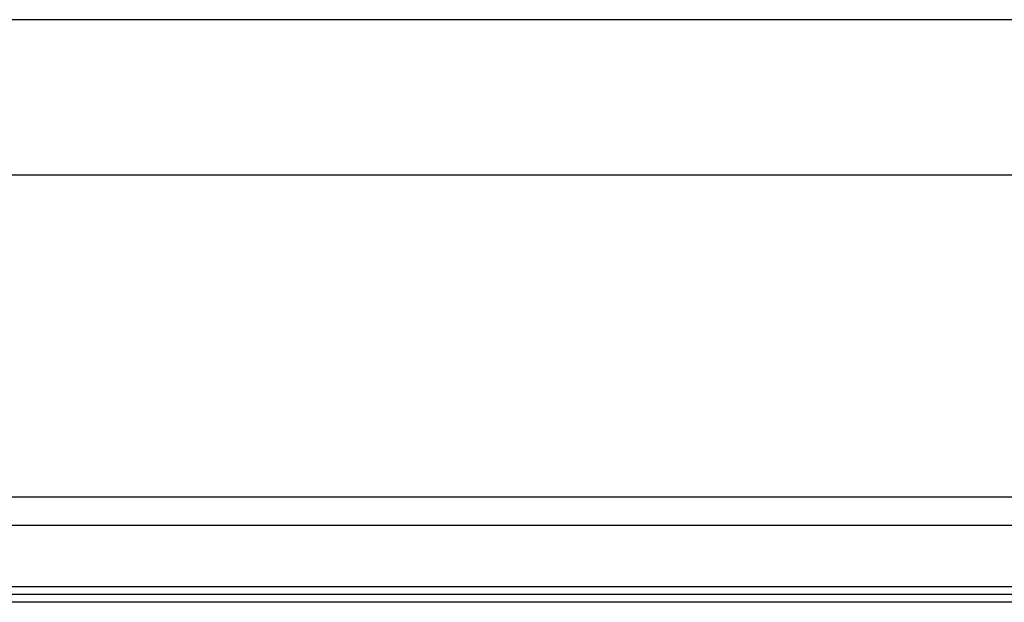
# Model space of a CAD drawing. Header units: millimetres. Extents: x 0 to 420, y 0 to 297.
# Tile 59 of 64: x 295 to 310, y 245 to 254. Entities that reach past the tile are written whole.
import ezdxf

# ---------------------------------------------------------------- set-up
doc = ezdxf.new("R2010")
doc.units = ezdxf.units.MM

msp = doc.modelspace()

# ---------------------------------------------------------------- linework, layer by layer
at = {"color": 7, "linetype": 'Continuous', "lineweight": 25}
for p, q in [((328.00485, 253.94533), (283.55542, 253.94533)), ((328.00485, 251.48737), (283.55542, 251.48737)), ((328.00485, 246.39589), (283.55542, 246.39589)), ((328.00485, 245.94443), (283.55542, 245.94443)), ((328.36852, 244.97463), (283.19174, 244.97463)), ((328.36852, 244.8534), (283.19174, 244.8534)), ((328.77261, 244.73217), (282.78766, 244.73217))]:
    msp.add_line(p, q, dxfattribs=at)

doc.saveas('drawing.dxf')
